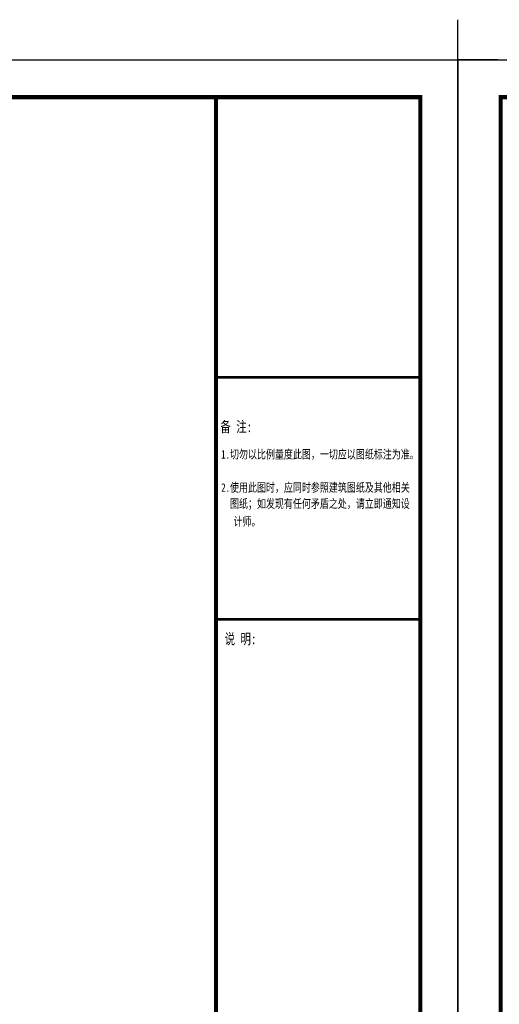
# Model space of a CAD drawing. Header units: millimetres. Extents: x -539149 to -534375, y 505028 to 505469.
# Tile 8 of 135: x -538660 to -538533, y 505209 to 505469. Entities that reach past the tile are written whole.
import ezdxf

# ---------------------------------------------------------------- set-up
doc = ezdxf.new("R2010")
doc.units = ezdxf.units.MM
doc.header["$LTSCALE"] = 10
doc.layers.get('Defpoints').update_dxf_attribs({"color": 8})
doc.layers.add('A-建筑-窗户', color=4, linetype='Continuous')
doc.layers.add('A2图框$0$E-图框', color=100, linetype='Continuous')
doc.layers.add('A-批量打印图层', color=251, linetype='Continuous', plot=False)
doc.layers.add('A2图框$0$图框外线', color=1, linetype='Continuous', plot=False)
doc.styles.add('A2图框$0$宋体', font='txt', dxfattribs={"width": 0.75})

# ---------------------------------------------------------------- blocks, each defined once
blk = doc.blocks.new('A2图框')
at = {"layer": 'A2图框$0$E-图框', "color": 4, "const_width": 1.13}
blk.add_lwpolyline([(-363.4, 295.3), (209.38, 295.3), (209.38, -104.9), (-363.4, -104.9)], close=True, dxfattribs=at)
at = {"layer": 'A2图框$0$E-图框', "color": 4}
for points, const_width in [([(155.38, 295.3), (155.38, -104.9)], 1.13), ([(155.38, 221.23), (209.38, 221.23)], 0.707), ([(155.38, 157.24), (209.38, 157.24)], 0.707)]:
    blk.add_lwpolyline(points, dxfattribs=dict(at, const_width=const_width))
at = {"layer": 'A2图框$0$图框外线', "color": 1}
for points in [[(-385.32, 305.2), (-374.72, 305.2), (-374.72, 315.8)], [(229.89, 305.2), (219.28, 305.2), (219.28, 315.8)]]:
    blk.add_lwpolyline(points, dxfattribs=at)
blk.add_lwpolyline([(-374.72, 305.2), (219.28, 305.2), (219.28, -114.8), (-374.72, -114.8)], close=True, dxfattribs=at)
blk.add_lwpolyline([(-374.72, 305.2), (219.28, 305.2), (219.28, -114.8), (-374.72, -114.8)], close=True, dxfattribs=at)
blk.add_lwpolyline([(-374.72, 305.2), (219.28, 305.2), (219.28, -114.8), (-374.72, -114.8)], close=True, dxfattribs=at)
at = {"layer": 'A2图框$0$E-图框', "color": 4, "linetype": 'Continuous', "style": 'A2图框$0$宋体', "width": 0.75}
for s, height, p in [('备 注:', 2.828, (156.54, 206.76)), ('1.切勿以比例量度此图，一切应以图纸标注为准。', 2.2626, (156.77, 199.76)), ('2.使用此图时，应同时参照建筑图纸及其他相关', 2.2626, (156.77, 190.97)), ('  图纸；如发现有任何矛盾之处，请立即通知设', 2.2626, (156.77, 186.71)), ('计师。', 2.263, (160.02, 182)), ('说 明:', 2.828, (157.67, 150.68))]:
    blk.add_text(s, height=height, dxfattribs=at).set_placement(p)

msp = doc.modelspace()

# ---------------------------------------------------------------- linework, layer by layer
at = {"layer": 'A-批量打印图层'}
for points in [[(-539137.961, 505458.51), (-538543.961, 505458.51), (-538543.961, 505038.51), (-539137.961, 505038.51)], [(-538543.961, 505458.51), (-537949.961, 505458.51), (-537949.961, 505038.51), (-538543.961, 505038.51)]]:
    msp.add_lwpolyline(points, close=True, dxfattribs=at)
at = {"layer": 'Defpoints', "linetype": 'Continuous', "ltscale": 0.5}
msp.add_lwpolyline([(-539126.648, 505053.909), (-538607.86, 505053.909), (-538607.86, 505448.611), (-539126.648, 505448.611)], close=True, dxfattribs=at)

# ---------------------------------------------------------------- block references
at = {"layer": 'A-建筑-窗户', "ltscale": 0.5}
for p in [(-538763.245, 505153.313), (-538169.245, 505153.313)]:
    msp.add_blockref('A2图框', p, dxfattribs=at)

doc.saveas('drawing.dxf')
